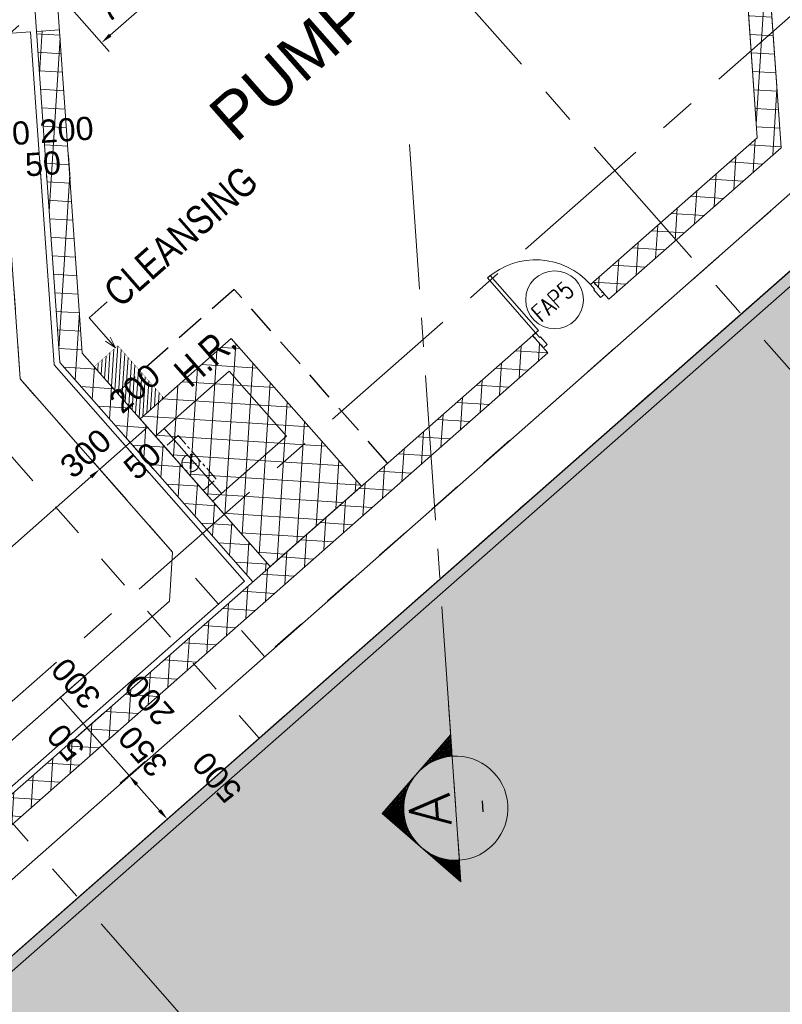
# Model space of a CAD drawing. Header units: millimetres. Extents: x 834119330 to 835277377, y 817781205 to 818243057.
# Tile 12 of 60: x 834360351 to 834366937, y 818007395 to 818015899. Entities that reach past the tile are written whole.
import ezdxf
from ezdxf.enums import TextEntityAlignment as Align

# ---------------------------------------------------------------- set-up
doc = ezdxf.new("R2010")
doc.units = ezdxf.units.MM
doc.header["$LTSCALE"] = 100
for name, pattern in [('CENTER', [2, 1.25, -0.25, 0.25, -0.25]), ('Dash', [6, 3, -3]), ('DASHDOT', [25.4, 12.7, -6.35, 0, -6.35]), ('DASHED2', [0.375, 0.25, -0.125]), ('Grid Line', [22.225, 12.7, -3.175, 3.175, -3.175]), ('HIDDENX2', [19.05, 12.7, -6.35]), ('PHANTOM', [63.5, 31.75, -6.35, 6.35, -6.35, 6.35, -6.35])]:
    doc.linetypes.add(name, pattern=pattern)
doc.layers.get('0').update_dxf_attribs({"lineweight": 0})
doc.layers.get('Defpoints').update_dxf_attribs({"lineweight": 0})
for name, color, linetype, lineweight in [('A-ANNO-NPLT', 5, 'CENTER', 13), ('A-DOOR', 6, 'Continuous', 13), ('A-WALL', 7, 'Continuous', 13), ('ATR01', 7, 'Continuous', 0), ('DLN020__', 6, 'DASHDOT', 0), ('DLN0401_', 7, 'Continuous', 0), ('DLN040__', 3, 'Continuous', 0), ('DLN050_A', 2, 'Continuous', 0), ('DLN052__', 7, 'Continuous', 0), ('DLN210__', 7, 'Continuous', 0), ('DLN220__', 7, 'Continuous', 0), ('DLN240__', 1, 'Continuous', 0), ('DLN325__', 7, 'Continuous', 0), ('FITDOOR', 7, 'Continuous', 0), ('HATCH', 8, 'Continuous', 0), ('HCL060__', 8, 'Continuous', 0), ('HCL930_D', 5, 'DASHED2', 0), ('INTWALL', 7, 'Continuous', 0), ('MARK', 7, 'Continuous', 0), ('Rev.02', 1, 'Continuous', 25), ('Rev_D', 20, 'Continuous', 0), ('SITE BOUNDARY', 4, 'Continuous', 0)]:
    doc.layers.add(name, color=color, linetype=linetype, lineweight=lineweight)
doc.layers.add('DLN660', color=1, linetype='Continuous')
doc.styles.add('romans', font='romans.shx')
doc.styles.get("Standard").update_dxf_attribs({"font": 'swiss.ttf'})
doc.styles.add('StyleSwis721 Lt BT1', font='swissl.ttf')
doc.dimstyles.new('INTDIM', dxfattribs={"dimtxt": 200, "dimasz": 125, "dimexe": 100, "dimexo": 150, "dimgap": 80, "dimtad": 1, "dimdec": 0, "dimzin": 11, "dimdsep": 46, "dimtxsty": 'StyleSwis721 Lt BT1', "dimblk1": '_Open3011', "dimblk2": '_Open3011', "dimsah": 1, "dimcen": -125, "dimclrd": 256, "dimclre": 256, "dimclrt": 2, "dimaunit": 1, "dimadec": 5, "dimazin": 0, "dimtfac": 1, "dimtdec": 0, "dimtofl": 0, "dimtmove": 2, "dimatfit": 3, "dimldrblk": '_Open3011', "dimfxl": 1, "dimtolj": 1, "dimtzin": 0, "dimlwd": -1, "dimlwe": -1, "dimarcsym": 0})

# ---------------------------------------------------------------- blocks, each defined once
blk = doc.blocks.new('X2')
at = {"color": 0}
for p, q in [((56878, 54862), (57010, 54862)), ((56890, 54875), (56997, 54875)), ((56903, 54888), (56985, 54888)), ((56915, 54900), (56972, 54900)), ((56928, 54912), (56960, 54912)), ((56940, 54925), (56947, 54925)), ((56728, 54712), (57160, 54712)), ((56740, 54725), (57147, 54725)), ((56753, 54738), (57135, 54738)), ((56765, 54750), (57122, 54750)), ((56778, 54762), (57110, 54762)), ((56790, 54775), (57097, 54775)), ((56803, 54788), (57085, 54788)), ((56815, 54800), (57072, 54800)), ((56828, 54812), (57060, 54812)), ((56840, 54825), (57047, 54825)), ((56853, 54838), (57035, 54838)), ((56865, 54850), (57022, 54850)), ((56590, 54575), (56694, 54575)), ((56603, 54588), (56732, 54588)), ((56615, 54600), (56781, 54600)), ((56628, 54612), (56853, 54612)), ((56640, 54625), (57247, 54625)), ((56653, 54638), (57235, 54638)), ((56665, 54650), (57222, 54650)), ((56678, 54662), (57210, 54662)), ((56690, 54675), (57197, 54675)), ((56703, 54688), (57185, 54688)), ((56715, 54700), (57172, 54700)), ((57034, 54612), (57260, 54612)), ((57107, 54600), (57272, 54600)), ((57155, 54588), (57285, 54588)), ((57194, 54575), (57297, 54575)), ((56453, 54438), (56456, 54438)), ((56465, 54450), (56471, 54450)), ((56478, 54462), (56487, 54462)), ((56490, 54475), (56503, 54475)), ((56503, 54488), (56521, 54488)), ((56515, 54500), (56540, 54500)), ((56528, 54512), (56560, 54512)), ((56540, 54525), (56582, 54525)), ((56553, 54538), (56606, 54538)), ((56565, 54550), (56632, 54550)), ((56578, 54562), (56661, 54562)), ((57227, 54562), (57310, 54562)), ((57256, 54550), (57322, 54550)), ((57282, 54538), (57335, 54538)), ((57305, 54525), (57347, 54525)), ((57327, 54512), (57360, 54512)), ((57348, 54500), (57372, 54500)), ((57366, 54488), (57385, 54488)), ((57384, 54475), (57397, 54475)), ((57401, 54462), (57410, 54462)), ((57417, 54450), (57422, 54450)), ((57432, 54438), (57435, 54438)), ((56303, 54288), (56322, 54288)), ((56315, 54300), (56331, 54300)), ((56328, 54312), (56340, 54312)), ((56340, 54325), (56349, 54325)), ((56353, 54338), (56359, 54338)), ((56365, 54350), (56369, 54350)), ((56378, 54362), (56380, 54362)), ((56390, 54375), (56391, 54375)), ((56403, 54388), (56403, 54388)), ((56428, 54412), (56428, 54412)), ((56440, 54425), (56442, 54425)), ((57446, 54425), (57447, 54425)), ((57460, 54412), (57460, 54412)), ((57485, 54388), (57485, 54388)), ((57496, 54375), (57497, 54375)), ((57508, 54362), (57510, 54362)), ((57518, 54350), (57522, 54350)), ((57529, 54338), (57535, 54338)), ((57538, 54325), (57547, 54325)), ((57548, 54312), (57560, 54312)), ((57557, 54300), (57572, 54300)), ((57565, 54288), (57585, 54288)), ((56165, 54150), (56249, 54150)), ((56178, 54162), (56254, 54162)), ((56190, 54175), (56260, 54175)), ((56203, 54188), (56265, 54188)), ((56215, 54200), (56271, 54200)), ((56228, 54212), (56278, 54212)), ((56240, 54225), (56284, 54225)), ((56253, 54238), (56291, 54238)), ((56265, 54250), (56298, 54250)), ((56278, 54262), (56306, 54262)), ((56290, 54275), (56314, 54275)), ((57574, 54275), (57597, 54275)), ((57582, 54262), (57610, 54262)), ((57589, 54250), (57622, 54250)), ((57596, 54238), (57635, 54238)), ((57603, 54225), (57647, 54225)), ((57610, 54212), (57660, 54212)), ((57616, 54200), (57672, 54200)), ((57622, 54188), (57685, 54188)), ((57628, 54175), (57697, 54175)), ((57634, 54162), (57710, 54162)), ((57639, 54150), (57722, 54150)), ((56028, 54012), (56208, 54012)), ((56040, 54025), (56210, 54025)), ((56053, 54038), (56213, 54038)), ((56065, 54050), (56216, 54050)), ((56078, 54062), (56219, 54062)), ((56090, 54075), (56223, 54075)), ((56103, 54088), (56227, 54088)), ((56115, 54100), (56231, 54100)), ((56128, 54112), (56235, 54112)), ((56140, 54125), (56239, 54125)), ((56153, 54138), (56244, 54138)), ((57644, 54138), (57735, 54138)), ((57648, 54125), (57747, 54125)), ((57653, 54112), (57760, 54112)), ((57657, 54100), (57772, 54100)), ((57661, 54088), (57785, 54088)), ((57665, 54075), (57797, 54075)), ((57668, 54062), (57810, 54062)), ((57671, 54050), (57822, 54050)), ((57674, 54038), (57835, 54038)), ((57677, 54025), (57847, 54025)), ((57680, 54012), (57860, 54012)), ((55890, 53875), (56194, 53875)), ((55903, 53888), (56194, 53888)), ((55915, 53900), (56194, 53900)), ((55928, 53912), (56195, 53912)), ((55940, 53925), (56196, 53925)), ((55953, 53938), (56197, 53938)), ((55965, 53950), (56198, 53950)), ((55978, 53962), (56200, 53962)), ((55990, 53975), (56201, 53975)), ((56003, 53988), (56203, 53988)), ((56015, 54000), (56206, 54000)), ((57682, 54000), (57872, 54000)), ((57684, 53988), (57885, 53988)), ((57686, 53975), (57897, 53975)), ((57688, 53962), (57910, 53962)), ((57689, 53950), (57922, 53950)), ((57691, 53938), (57935, 53938)), ((57692, 53925), (57947, 53925)), ((57692, 53912), (57960, 53912)), ((57693, 53900), (57972, 53900)), ((57694, 53888), (57985, 53888)), ((57694, 53875), (57997, 53875))]:
    blk.add_line(p, q, dxfattribs=at)
blk = doc.blocks.new('SECHL')
at = {"layer": 'MARK'}
for p, q in [((-3.414, 0), (-2, 1.414)), ((-0.586, 0), (-2, 1.414)), ((-3.414, 0), (0, 0))]:
    blk.add_line(p, q, dxfattribs=at)
for start, end in [(0, 180), (180, 0)]:
    blk.add_arc((-2, 0), 1, start, end, dxfattribs=at)
at = {"layer": 'MARK', "xscale": 0.001333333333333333, "yscale": 0.001333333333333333, "zscale": 0.001333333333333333}
blk.add_blockref('X2', (-77.925, -71.824), dxfattribs=at)
at = {"layer": 'MARK', "style": 'romans'}
for tag, height, p in [('SECHL1', 0.8, (-2, 0.5)), ('SECHL2', 0.267, (-2, -0.5))]:
    blk.add_attdef(tag, text='', height=height, dxfattribs=at).set_placement(p, align=Align.MIDDLE_CENTER)
blk = doc.blocks.new('*D143')
at = {"layer": 'Defpoints', "color": 0, "linetype": 'ByBlock', "transparency": 16777216}
for p in [(834361041.5, 818012016.6), (834361308.2, 818011713.6, 0), (834356964.5, 818007890.8, 0)]:
    blk.add_point(p, dxfattribs=at)
at = {"layer": 'DLN240__', "linetype": 'ByBlock', "transparency": 16777216}
for p, q in [((834361242.1, 818011788.6), (834360975.4, 818012091.7)), ((834356772.9, 818008259.9), (834360966.4, 818011950.6)), ((834356898.4, 818007965.9), (834356631.7, 818008268.9))]:
    blk.add_line(p, q, dxfattribs=at)
for points in [[(834360955.4, 818011963.1), (834360977.4, 818011938), (834361041.5, 818012016.6)], [(834356761.9, 818008272.5), (834356783.9, 818008247.4), (834356697.8, 818008193.9)]]:
    blk.add_solid(points, dxfattribs=at)
at = {"layer": 'DLN240__', "color": 2, "linetype": 'ByBlock', "transparency": 16777216, "insert": (834358748.9, 818010242.5), "char_height": 200, "attachment_point": 5, "rotation": 41.35021, "style": 'StyleSwis721 Lt BT1'}
blk.add_mtext('\\A1;5786', dxfattribs=at)
blk = doc.blocks.new('_Open301')
at = {"layer": 'Rev_D', "linetype": 'ByBlock'}
blk.add_line((0, 0), (-1, 0), dxfattribs=at)
blk = doc.blocks.new('_Open3011')
at = {"layer": 'ATR01', "linetype": 'ByBlock'}
blk.add_line((0, 0), (-1, 0), dxfattribs=at)
at = {"layer": 'ATR01', "linetype": 'ByBlock', "yscale": 1.119319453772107, "zscale": 0.008}
blk.add_blockref('_Open301', (0, 0), dxfattribs=at)
blk = doc.blocks.new('*D144')
at = {"layer": 'Defpoints', "color": 0, "linetype": 'ByBlock', "transparency": 16777216}
for p in [(834361303.6, 818012248.6), (834361533.4, 818011911.8, 0), (834361570.9, 818011944.8, 0)]:
    blk.add_point(p, dxfattribs=at)
at = {"layer": 'DLN240__', "linetype": 'ByBlock', "transparency": 16777216}
for p, q in [((834361504.8, 818012019.9), (834361237.5, 818012323.6)), ((834361467.3, 818011986.8), (834361200, 818012290.6)), ((834361266.1, 818012215.5), (834361303.6, 818012248.6))]:
    blk.add_line(p, q, dxfattribs=at)
at = {"layer": 'DLN240__', "color": 2, "linetype": 'ByBlock', "transparency": 16777216, "insert": (834361411.3, 818012088.3), "char_height": 200, "attachment_point": 5, "rotation": 41.35021, "style": 'StyleSwis721 Lt BT1'}
blk.add_mtext('\\A1;50', dxfattribs=at)
blk = doc.blocks.new('*D145')
at = {"layer": 'Defpoints', "color": 0, "linetype": 'ByBlock', "transparency": 16777216}
for p in [(834361453.7, 818012380.7), (834361721, 818012076.9, 0), (834361570.9, 818011944.8, 0)]:
    blk.add_point(p, dxfattribs=at)
at = {"layer": 'DLN240__', "linetype": 'ByBlock', "transparency": 16777216}
for p, q in [((834361655, 818012152), (834361387.7, 818012455.7)), ((834361504.8, 818012019.9), (834361237.5, 818012323.6)), ((834361303.6, 818012248.5), (834361453.7, 818012380.7))]:
    blk.add_line(p, q, dxfattribs=at)
at = {"layer": 'DLN240__', "color": 2, "linetype": 'ByBlock', "transparency": 16777216, "insert": (834361345.2, 818012715.1), "char_height": 200, "attachment_point": 5, "rotation": 41.35021, "style": 'StyleSwis721 Lt BT1'}
blk.add_mtext('\\A1;200', dxfattribs=at)
blk = doc.blocks.new('*D155')
at = {"layer": 'Defpoints', "color": 0, "linetype": 'ByBlock', "transparency": 16777216}
for p in [(834360529.5, 818014608.1), (834360550.9, 818014301.1, 0), (834360600.8, 818014304.6, 0)]:
    blk.add_point(p, dxfattribs=at)
at = {"layer": 'DLN240__', "linetype": 'ByBlock', "transparency": 16777216}
for p, q in [((834360536.5, 818014508.3), (834360522.5, 818014707.8)), ((834360586.3, 818014511.8), (834360572.4, 818014711.3))]:
    blk.add_line(p, q, dxfattribs=at)
at = {"layer": 'DLN240__', "color": 2, "linetype": 'ByBlock', "transparency": 16777216, "insert": (834360551.4, 818014654.5), "char_height": 200, "attachment_point": 5, "rotation": 3.99871, "style": 'StyleSwis721 Lt BT1'}
blk.add_mtext('\\A1;50', dxfattribs=at)
blk = doc.blocks.new('*D156')
at = {"layer": 'Defpoints', "color": 0, "linetype": 'ByBlock', "transparency": 16777216}
for p in [(834360778.9, 818014625.6), (834360600.8, 818014304.6, 0), (834360800.3, 818014318.6, 0)]:
    blk.add_point(p, dxfattribs=at)
at = {"layer": 'DLN240__', "linetype": 'ByBlock', "transparency": 16777216}
for p, q in [((834360586.3, 818014511.9), (834360572.4, 818014711.4)), ((834360785.8, 818014525.9), (834360771.9, 818014725.4))]:
    blk.add_line(p, q, dxfattribs=at)
at = {"layer": 'DLN240__', "color": 2, "linetype": 'ByBlock', "transparency": 16777216, "insert": (834360755.6, 818014947.6), "char_height": 200, "attachment_point": 5, "rotation": 3.99871, "style": 'StyleSwis721 Lt BT1'}
blk.add_mtext('\\A1;200', dxfattribs=at)
blk = doc.blocks.new('*D157')
at = {"layer": 'Defpoints', "color": 0, "linetype": 'ByBlock', "transparency": 16777216}
for p in [(834360230.2, 818014587), (834360251.7, 818014280.2, 0), (834360550.9, 818014301.1, 0)]:
    blk.add_point(p, dxfattribs=at)
at = {"layer": 'DLN240__', "linetype": 'ByBlock', "transparency": 16777216}
for p, q in [((834360536.5, 818014508.2), (834360522.5, 818014707.7)), ((834360237.2, 818014487.3), (834360223.3, 818014686.8))]:
    blk.add_line(p, q, dxfattribs=at)
at = {"layer": 'DLN240__', "color": 2, "linetype": 'ByBlock', "transparency": 16777216, "insert": (834360206.9, 818014908.9), "char_height": 200, "attachment_point": 5, "rotation": 3.99871, "style": 'StyleSwis721 Lt BT1'}
blk.add_mtext('\\A1;300', dxfattribs=at)
blk = doc.blocks.new('DR1CD')
at = {"layer": 'FITDOOR'}
for p, q in [((0, 1), (45, 1)), ((0, 1), (0, 0)), ((45, 0), (45, 1)), ((0, 0), (45, 0))]:
    blk.add_line(p, q, dxfattribs=at)
blk = doc.blocks.new('DR1CM')
at = {"layer": 'FITDOOR', "color": 6}
blk.add_arc((0, 0), 1, 0, 90, dxfattribs=at)
blk = doc.blocks.new('DLN-Single Door - Opening 2 - 950 x2138 _WH_-1922936-Car Park_B2_F')
at = {"layer": 'DLN210__', "lineweight": 30}
for p, q in [((-500, -100), (-500, 100)), ((500, -100), (500, 100))]:
    blk.add_line(p, q, dxfattribs=at)
at = {"layer": 'FITDOOR'}
for p, q in [((-437, 100), (-500, 100)), ((-500, 63), (-500, 100)), ((-488, 63), (-500, 63)), ((-437, -25), (-437, 100)), ((438, 100), (500, 100)), ((438, -25), (438, 100)), ((488, 63), (500, 63)), ((500, 63), (500, 100)), ((-500, -100), (-500, -63)), ((-488, -63), (-500, -63)), ((-450, -100), (-500, -100)), ((-450, -100), (-450, -25)), ((-437, -25), (-450, -25)), ((438, -25), (450, -25)), ((450, -100), (450, -25)), ((450, -100), (500, -100)), ((488, -63), (500, -63)), ((500, -100), (500, -63))]:
    blk.add_line(p, q, dxfattribs=at)
at = {"layer": 'DLN325__', "extrusion": (0, 0, -1), "yscale": 899.9999999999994, "zscale": -0.9999999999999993, "rotation": 180}
blk.add_blockref('DR1CD', (450, -100), dxfattribs=at)
at = {"layer": 'DLN325__', "extrusion": (0, 0, -1), "xscale": 899.9999999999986, "yscale": 899.9999999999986, "zscale": -899.9999999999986, "rotation": 180}
blk.add_blockref('DR1CM', (450, -100), dxfattribs=at)
blk = doc.blocks.new('DLN-Single Door - Opening 5 -  950 x 2025 _WH_-1665005-Car Park_B2_F')
at = {"layer": 'A-DOOR'}
blk.add_blockref('DLN-Single Door - Opening 2 - 950 x2138 _WH_-1922936-Car Park_B2_F', (5, 0), dxfattribs=at)
blk = doc.blocks.new('DLN-Single Door - Opening 5 -  950 x 2025 _WH_-V7-Car Park_B1_F')
at = {"layer": 'A-DOOR', "extrusion": (0, 0, -1), "zscale": -1, "rotation": 180}
blk.add_blockref('DLN-Single Door - Opening 5 -  950 x 2025 _WH_-1665005-Car Park_B2_F', (-20, -50), dxfattribs=at)
blk = doc.blocks.new('*D162')
at = {"layer": 'Defpoints', "color": 0, "linetype": 'ByBlock', "transparency": 16777216}
for p in [(834360918.4, 818010238.2, 0), (834361116.6, 818010013, 0), (834360898.3, 818009820.9)]:
    blk.add_point(p, dxfattribs=at)
at = {"layer": 'DLN240__', "linetype": 'ByBlock', "transparency": 16777216}
for p, q in [((834360843.3, 818010172.2), (834360625, 818009980)), ((834360700.1, 818010046.1), (834360898.3, 818009820.9)), ((834361041.5, 818009947), (834360823.2, 818009754.8))]:
    blk.add_line(p, q, dxfattribs=at)
at = {"layer": 'DLN240__', "color": 2, "linetype": 'ByBlock', "transparency": 16777216, "insert": (834360837.3, 818010166.9), "char_height": 200, "attachment_point": 5, "rotation": 131.35019, "style": 'StyleSwis721 Lt BT1'}
blk.add_mtext('\\A1;300', dxfattribs=at)
blk = doc.blocks.new('*D163')
at = {"layer": 'Defpoints', "color": 0, "linetype": 'ByBlock', "transparency": 16777216}
for p in [(834361116.6, 818010013, 0), (834361149.6, 818009975.5, 0), (834360931.3, 818009783.4)]:
    blk.add_point(p, dxfattribs=at)
at = {"layer": 'DLN240__', "linetype": 'ByBlock', "transparency": 16777216}
for p, q in [((834361041.5, 818009947), (834360823.2, 818009754.9)), ((834361074.5, 818009909.4), (834360856.3, 818009717.3)), ((834360898.3, 818009820.9), (834360931.3, 818009783.4))]:
    blk.add_line(p, q, dxfattribs=at)
at = {"layer": 'DLN240__', "color": 2, "linetype": 'ByBlock', "transparency": 16777216, "insert": (834360748.6, 818009655.9), "char_height": 200, "attachment_point": 5, "rotation": 131.35019, "style": 'StyleSwis721 Lt BT1'}
blk.add_mtext('\\A1;50', dxfattribs=at)
blk = doc.blocks.new('*D164')
at = {"layer": 'Defpoints', "color": 0, "linetype": 'ByBlock', "transparency": 16777216}
for p in [(834361149.6, 818009975.5, 0), (834361281.7, 818009825.3, 0), (834361063.4, 818009633.2)]:
    blk.add_point(p, dxfattribs=at)
at = {"layer": 'DLN240__', "linetype": 'ByBlock', "transparency": 16777216}
for p, q in [((834361074.5, 818009909.4), (834360856.2, 818009717.3)), ((834360931.3, 818009783.4), (834361063.4, 818009633.2)), ((834361206.7, 818009759.3), (834360988.4, 818009567.2))]:
    blk.add_line(p, q, dxfattribs=at)
at = {"layer": 'DLN240__', "color": 2, "linetype": 'ByBlock', "transparency": 16777216, "insert": (834361471.8, 818010022.5), "char_height": 200, "attachment_point": 5, "rotation": 131.35019, "style": 'StyleSwis721 Lt BT1'}
blk.add_mtext('\\A1;200', dxfattribs=at)
blk = doc.blocks.new('*D165')
at = {"layer": 'Defpoints', "color": 0, "linetype": 'ByBlock', "transparency": 16777216}
for p in [(834361281.7, 818009825.3, 0), (834361513.2, 818009562.4, 0), (834361294.9, 818009370.2)]:
    blk.add_point(p, dxfattribs=at)
at = {"layer": 'DLN240__', "linetype": 'ByBlock', "transparency": 16777216}
for p, q in [((834361206.7, 818009759.3), (834360988.3, 818009567.2)), ((834361063.4, 818009633.2), (834361294.9, 818009370.2)), ((834361438.1, 818009496.3), (834361219.8, 818009304.2))]:
    blk.add_line(p, q, dxfattribs=at)
at = {"layer": 'DLN240__', "color": 2, "linetype": 'ByBlock', "transparency": 16777216, "insert": (834361415.5, 818009580.5), "char_height": 200, "attachment_point": 5, "rotation": 131.35019, "style": 'StyleSwis721 Lt BT1'}
blk.add_mtext('\\A1;350', dxfattribs=at)
blk = doc.blocks.new('*D166')
at = {"layer": 'Defpoints', "color": 0, "linetype": 'ByBlock', "transparency": 16777216}
for p in [(834361513.2, 818009562.4, 0), (834361843.3, 818009187.3), (834361625, 818008995.1)]:
    blk.add_point(p, dxfattribs=at)
at = {"layer": 'DLN240__', "linetype": 'ByBlock', "transparency": 16777216}
for p, q in [((834361438.1, 818009496.3), (834361219.8, 818009304.1)), ((834361360.9, 818009295.1), (834361558.9, 818009070.2)), ((834361768.2, 818009121.2), (834361549.9, 818008929.1))]:
    blk.add_line(p, q, dxfattribs=at)
for points in [[(834361373.4, 818009306.2), (834361348.4, 818009284.1), (834361294.9, 818009370.2)], [(834361571.4, 818009081.2), (834361546.4, 818009059.2), (834361625, 818008995.1)]]:
    blk.add_solid(points, dxfattribs=at)
at = {"layer": 'DLN240__', "color": 2, "linetype": 'ByBlock', "transparency": 16777216, "insert": (834362055.2, 818009356.5), "char_height": 200, "attachment_point": 5, "rotation": 131.35019, "style": 'StyleSwis721 Lt BT1'}
blk.add_mtext('\\A1;500', dxfattribs=at)
blk = doc.blocks.new('A$C7285572E')
at = {"layer": 'A-ANNO-NPLT', "color": 3, "linetype": 'PHANTOM'}
blk.add_lwpolyline([(258.8401, 2.5083, -0.193746), (226.4941, 18.0001), (220.2768, 12.5284), (224.9014, 7.2736), (217.3781, 0.6525), (222.6353, -5.3211, -0.257063), (231.1648, -8.3947), (245.8628, -25.0955), (259.9058, -12.7366)], format="xyb", close=True, dxfattribs=at)
blk = doc.blocks.new('Grid Line')
at = {"layer": 'DLN020__', "linetype": 'Grid Line'}
for p, q in [((7860.9, -35085.3), (7860.9, 27471)), ((15490.9, -35085.3), (15490.9, 27471)), ((-9985.2, -29640.4), (30672.2, -29640.4))]:
    blk.add_line(p, q, dxfattribs=at)
blk = doc.blocks.new('*D2138')
at = {"layer": 'Defpoints', "color": 0, "linetype": 'ByBlock', "transparency": 16777216}
for p in [(834361041.5, 818012016.6), (834361533.4, 818011911.8, 0), (834361308.2, 818011713.6, 0)]:
    blk.add_point(p, dxfattribs=at)
at = {"layer": 'DLN240__', "linetype": 'ByBlock', "transparency": 16777216}
for p, q in [((834361467.3, 818011986.8), (834361200.6, 818012289.9)), ((834361266.7, 818012214.8), (834361041.5, 818012016.6)), ((834361242.1, 818011788.6), (834360975.4, 818012091.7))]:
    blk.add_line(p, q, dxfattribs=at)
at = {"layer": 'DLN240__', "color": 2, "linetype": 'ByBlock', "transparency": 16777216, "insert": (834360920.7, 818012153.8), "char_height": 200, "attachment_point": 5, "rotation": 41.35021, "style": 'StyleSwis721 Lt BT1'}
blk.add_mtext('\\A1;300', dxfattribs=at)
blk = doc.blocks.new('A$C004E585E')
at = {"layer": 'A-WALL', "color": 2, "linetype": 'Dash', "lineweight": 13}
for p, q in [((-5045, -15707.6), (-3290.1, -13408.2)), ((-1836.7, -13408.2), (-3290.1, -13408.2)), ((-5545, -15538.6), (-5545, -19400)), ((-5045, -18900), (-5045, -15707.6)), ((1380.1, -18900), (-5045, -18900)), ((-5545, -19400), (1627.5, -19400))]:
    blk.add_line(p, q, dxfattribs=at)
blk = doc.blocks.new('*D2155')
at = {"layer": 'Defpoints', "color": 0, "linetype": 'ByBlock', "transparency": 16777216}
for p in [(834361244.5, 818016642.1), (834360671.9, 818016138.2), (834361057.4, 818015700.2)]:
    blk.add_point(p, dxfattribs=at)
at = {"layer": 'DLN240__', "linetype": 'ByBlock', "transparency": 16777216}
for p, q in [((834361310.5, 818016567), (834361696, 818016129.1)), ((834361554.8, 818016138.1), (834361132.4, 818015766.3)), ((834360738, 818016063.1), (834361123.4, 818015625.2))]:
    blk.add_line(p, q, dxfattribs=at)
for points in [[(834361543.8, 818016150.6), (834361565.9, 818016125.5), (834361629.9, 818016204.1)], [(834361121.4, 818015778.8), (834361143.5, 818015753.8), (834361057.4, 818015700.2)]]:
    blk.add_solid(points, dxfattribs=at)
at = {"layer": 'DLN240__', "color": 2, "linetype": 'ByBlock', "transparency": 16777216, "insert": (834361222.9, 818016089.4), "char_height": 200, "attachment_point": 5, "rotation": 41.3502, "style": 'StyleSwis721 Lt BT1'}
blk.add_mtext('\\A1;763', dxfattribs=at)

msp = doc.modelspace()

# ---------------------------------------------------------------- hatches: boundary and pattern name
h = msp.add_hatch()
h.set_pattern_fill('ANSI37', color=8, scale=50)
h.set_pattern_definition([(86.3502, (834390185.22, 818088718.07), (-158.42802, 10.1057), []), (176.3502, (834390185.22, 818088718.07), (-10.1057, -158.42802), [])])
h.paths.add_polyline_path([(834365307.5, 818013634.8), (834366719.8, 818014877.7), (834366588.9, 818016941.1), (834366774.2, 818016954), (834366926.3, 818014793), (834365439.7, 818013484.6)])
h.paths.add_polyline_path([(834355546.8, 818005044.6), (834364780.7, 818013171.1), (834364911.8, 818013022.2), (834355705.3, 818004917.7)])
at = {"linetype": 'ByBlock'}
h = msp.add_hatch(dxfattribs=at)
h.set_pattern_fill('ANSI31', color=8, scale=10)
h.set_pattern_definition([(86.34984, (834357388.728, 818073559.81), (-31.685591, 2.021338), [])])
h.paths.add_polyline_path([(834361595, 818012633), (834361390.2, 818012452.8), (834360993.9, 818012903.2), (834361198.6, 818013083.4)])
at = {"layer": 'A-WALL', "linetype": 'ByBlock'}
h = msp.add_hatch(dxfattribs=at)
h.set_pattern_fill('EARTH', color=1, scale=70, angle=45)
h.set_pattern_definition([(86.3502, (834259067.97, 817913852.15), (-415.3025, 471.8944), [444.5, -444.5]), (86.3502, (834258901.62, 817913862.76), (-415.3025, 471.8944), [444.5, -444.5]), (86.3502, (834258735.27, 817913873.37), (-415.3025, 471.8944), [444.5, -444.5]), (176.3502, (834258683.36, 817913932.35), (-471.8944, -415.3025), [444.5, -444.5]), (176.3502, (834258693.97, 817914098.7), (-471.8944, -415.3025), [444.5, -444.5]), (176.3502, (834258704.6, 817914265.05), (-471.8944, -415.3025), [444.5, -444.5])])
edge = h.paths.add_edge_path()
edge.add_line((834340573.9, 818045816.1), (834336024.8, 818041812.5))
edge.add_arc((834369885.6, 818077441.2), 49152.4, 226.4573, 266.43381)
edge.add_line((834366828.2, 818028384), (834367803.6, 818014432.8))
edge.add_line((834367803.6, 818014432.8), (834358038.5, 818005838.6))
edge.add_line((834358038.5, 818005838.6), (834354765.1, 818002958.1))
edge.add_line((834354765.1, 818002958.1), (834360515.3, 817996424.3))
edge.add_line((834360515.3, 817996424.3), (834377661.1, 818011513.8))
edge.add_line((834377661.1, 818011513.8), (834376055.4, 818034955.1))
edge.add_arc((834369649.8, 818077415.9), 42941.2, 227.38201, 278.57894, ccw=False)
at = {"layer": 'HATCH', "linetype": 'Continuous', "ltscale": 0.2}
h = msp.add_hatch(dxfattribs=at)
h.set_pattern_fill('DGN_ANSI31', color=8, scale=25, style=0, pattern_type=2)
h.set_pattern_definition([(210.400428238, (848684328.11, 1012279243.28), (40.166941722, -68.46172228), [])])
edge = h.paths.add_edge_path()
edge.add_line((834304369.9, 818035393.6), (834304072.5, 818035435.5))
edge.add_line((834304072.5, 818035435.5), (834304030.7, 818034793.1))
edge.add_line((834304030.7, 818034793.1), (834293138.2, 818027176))
edge.add_line((834293138.2, 818027176), (834292658.4, 818027311.6))
edge.add_line((834292658.4, 818027311.6), (834292163.3, 818025227.6))
edge.add_line((834292163.3, 818025227.6), (834293757.1, 818024607))
edge.add_line((834293757.1, 818024607), (834294865.4, 818023967.6))
edge.add_line((834294865.4, 818023967.6), (834296156.9, 818022940))
edge.add_line((834296156.9, 818022940), (834297099.8, 818021932.8))
edge.add_line((834297099.8, 818021932.8), (834302306.7, 818016010.1))
edge.add_line((834302306.7, 818016010.1), (834273579.6, 817990755.2))
edge.add_line((834273579.6, 817990755.2), (834331000.9, 817925420.6))
edge.add_line((834331000.9, 817925420.6), (834375196.2, 817964315.9))
edge.add_line((834375196.2, 817964315.9), (834374066.3, 817980996.7))
edge.add_line((834374066.3, 817980996.7), (834339463.3, 818020376.1))
edge.add_arc((834328000.5, 818007970.7), 16890.5, 47.26121, 51.69748)
edge.add_arc((834333427.8, 818015250.8), 7817.6, 49.84168, 69.2308)
edge.add_arc((834333018.9, 818015427.3), 7810.3, 65.9651, 78.45877)
edge.add_arc((834332634.6, 818013897.1), 9386.7, 78.02895, 87.71232)
edge.add_arc((834332591.4, 818014607.8), 8678.6, 87.24053, 99.73592)
edge.add_line((834331123.8, 818023161.4), (834329930.9, 818024516.8))
edge.add_line((834329930.9, 818024516.8), (834326628.6, 818028269.1))
edge.add_line((834326628.6, 818028269.1), (834325599.3, 818029438.7))
edge.add_line((834325599.3, 818029438.7), (834316188.4, 818021156.4))
edge.add_line((834316188.4, 818021156.4), (834313686.5, 818024016.5))
edge.add_line((834313686.5, 818024016.5), (834313235.7, 818023646.4))
edge.add_line((834313235.7, 818023646.4), (834312968.7, 818023950.2))
edge.add_line((834312968.7, 818023950.2), (834311053.4, 818022266.5))
edge.add_line((834311053.4, 818022266.5), (834308435.8, 818025244))
edge.add_line((834308435.8, 818025244), (834306762.3, 818027183.3))
edge.add_arc((834311650.7, 818031401.6), 6456.8, 206.93823, 220.79234, ccw=False)
edge.add_arc((834329611.1, 818040528.5), 26603.2, 202.06495, 206.93823, ccw=False)
edge.add_arc((834312203.4, 818033472.4), 7819.8, 183.39777, 202.06495, ccw=False)
edge.add_arc((834329308.3, 818034488), 24954.8, 177.92009, 183.39777, ccw=False)
at = {"layer": 'HATCH'}
h = msp.add_hatch(dxfattribs=at)
h.set_pattern_fill('ANSI37', color=8, scale=50)
h.set_pattern_definition([(86.34984, (834357388.73, 818073559.81), (-158.42796, 10.1067), []), (176.34984, (834357388.73, 818073559.81), (-10.1067, -158.42796), [])])
h.paths.add_polyline_path([(834362513.9, 818011176), (834360890.9, 818013020.2), (834360694.8, 818015812.4), (834360495.3, 818015798.4), (834360696.1, 818012938.8), (834362363.7, 818011044)])
at = {"layer": 'HCL060__', "linetype": 'ByBlock'}
h = msp.add_hatch(dxfattribs=at)
h.set_pattern_fill('ANSI37', color=256, scale=50, style=0)
h.set_pattern_definition([(86.3502, (834318555.22, 818029367.07), (-158.428, 10.1057), []), (176.3502, (834318555.22, 818029367.07), (-10.1057, -158.428), [])])
h.paths.add_polyline_path([(834362177.8, 818013147), (834363303, 818011870.5), (834362513.9, 818011176), (834361390.2, 818012452.8)])

# ---------------------------------------------------------------- linework, layer by layer
for p, q in [((834365439.7, 818013484.6, 0), (834365307.5, 818013634.8, 0)), ((834364912.9, 818013021, 0), (834364780.7, 818013171.1, 0))]:
    msp.add_line(p, q)
at = {"layer": 'A-WALL', "color": 5, "lineweight": 13}
for p, q in [((834354818, 818003655.2, 0), (834367287.6, 818014644.7, 0)), ((834354767.2, 818002959.8, 0), (834367803.6, 818014432.8, 0))]:
    msp.add_line(p, q, dxfattribs=at)
at = {"layer": 'Defpoints', "color": 8, "linetype": 'ByBlock', "elevation": 0}
msp.add_lwpolyline([(834340573.9, 818045816.1), (834336024.8, 818041812.5, 0.176221), (834366828.2, 818028384), (834367803.6, 818014432.8), (834358038.5, 818005838.6), (834354765.1, 818002958.1), (834360515.3, 817996424.3), (834377661.1, 818011513.8), (834376055.4, 818034955.1, -0.22718)], format="xyb", close=True, dxfattribs=at)
at = {"layer": 'DLN0401_'}
msp.add_line((834365307.5, 818013634.8, 0), (834365307.5, 818013634.8, 0), dxfattribs=at)
at = {"layer": 'DLN0401_', "elevation": 0}
msp.add_lwpolyline([(834365307.5, 818013634.8), (834365439.7, 818013484.6), (834366926.3, 818014793), (834366775.3, 818016954.1), (834366575.8, 818016940.1), (834366719.9, 818014877.8)], close=True, dxfattribs=at)
at = {"layer": 'DLN050_A'}
msp.add_circle((834364970.8, 818013480.8, 0), 250, dxfattribs=at)
at = {"layer": 'DLN052__', "color": 3, "linetype": 'CENTER', "ltscale": 10}
msp.add_line((834363716.6, 818014820.2, 0), (834364148.7, 818008639.9, 0), dxfattribs=at)
at = {"layer": 'DLN210__', "lineweight": 13}
for p, q in [((834366719.9, 818014877.8, 0), (834366575.8, 818016940.1, 0)), ((834366926.3, 818014793, 0), (834366775.3, 818016954.1, 0)), ((834365281.2, 818013611.6, 0), (834366719.9, 818014877.8, 0)), ((834365439.7, 818013484.6, 0), (834366926.3, 818014793, 0)), ((834355573.1, 818005067.8, 0), (834364830.8, 818013215.2, 0)), ((834355705.3, 818004917.7, 0), (834364912.9, 818013021, 0)), ((834360890.9, 818013020.2, 0), (834362513.8, 818011176.1, 0)), ((834360696.1, 818012938.8, 0), (834362363.7, 818011044, 0))]:
    msp.add_line(p, q, dxfattribs=at)
at = {"layer": 'DLN210__'}
for p, q in [((834354945.7, 818015408.7, 0), (834360445.4, 818015794.9, 0)), ((834360445.4, 818015794.9, 0), (834360647.4, 818012918.5, 0)), ((834360188.2, 818015175.4, 0), (834360355.3, 818012796.3, 0)), ((834360647.4, 818012918.5, 0), (834362293.1, 818011048.5, 0)), ((834360355.3, 818012796.3, 0), (834361671.5, 818011300.7, 0)), ((834361671.5, 818011300.7, 0), (834361644.5, 818010877.3, 0)), ((834362293.1, 818011048.5, 0), (834357499.1, 818006829.3, 0)), ((834361644.5, 818010877.3, 0), (834357751.3, 818007450.9, 0))]:
    msp.add_line(p, q, dxfattribs=at)
at = {"layer": 'DLN210__', "lineweight": 13}
for points in [[(834365307.5, 818013634.8, 0), (834365439.7, 818013484.6, 0)], [(834364780.7, 818013171.2, 0), (834364912.9, 818013021, 0)]]:
    msp.add_polyline3d(points, dxfattribs=at)
at = {"layer": 'DLN220__', "color": 6, "linetype": 'HIDDENX2', "ltscale": 0.1, "const_width": 2, "elevation": 0}
msp.add_lwpolyline([(834361595, 818012633), (834361390.2, 818012452.8), (834360993.9, 818012903.2), (834361198.6, 818013083.4)], close=True, dxfattribs=at)
at = {"layer": 'DLN660', "color": 1, "linetype": 'HIDDENX2', "ltscale": 0.2}
for p, q in [((834362204.5, 818013570.4, 0), (834361192, 818012678, 0)), ((834363528.1, 818012068.8, 0), (834362204.5, 818013570.4, 0))]:
    msp.add_line(p, q, dxfattribs=at)
at = {"layer": 'HCL060__', "linetype": 'ByBlock', "elevation": 0}
msp.add_lwpolyline([(834362177.8, 818013147), (834363303, 818011870.5), (834362513.9, 818011176), (834361390.2, 818012452.8)], close=True, dxfattribs=at)
at = {"layer": 'HCL930_D', "linetype": 'CENTER'}
msp.add_line((834362048.5, 818011931.9, 0), (834362048.5, 818011931.9, 0), dxfattribs=at)
at = {"layer": 'HCL930_D', "linetype": 'CENTER', "elevation": 0}
msp.add_lwpolyline([(834362048.5, 818011931.9), (834361718.2, 818012307.2), (834361605.6, 818012208.1), (834361935.9, 818011832.8)], close=True, dxfattribs=at)
at = {"layer": 'HCL930_D', "linetype": 'CENTER'}
for points in [[(834361752.3, 818012076.5, 0), (834361901.8, 818012063.5, 0)], [(834361829.7, 818012145, 0), (834361821.8, 818011995.2, 0)]]:
    msp.add_polyline3d(points, dxfattribs=at)
msp.add_circle((834361827, 818012070, 0), 75, dxfattribs=at)
at = {"layer": 'INTWALL'}
for p, q in [((834360696.1, 818012938.8, 0), (834360146.8, 818020761.3, 0)), ((834360890.9, 818013020.2, 0), (834360346.1, 818020777.7, 0)), ((834366575.8, 818016940.1, 0), (834366719.9, 818014877.8, 0)), ((834366775.3, 818016954.1, 0), (834366926.3, 818014793, 0)), ((834360495.3, 818015798.4, 0), (834360694.8, 818015812.4, 0)), ((834366719.9, 818014877.8, 0), (834365307.5, 818013634.8, 0)), ((834366926.3, 818014793, 0), (834365439.7, 818013484.6, 0)), ((834361390.2, 818012452.8, 0), (834362177.8, 818013147, 0)), ((834363303, 818011870.5, 0), (834362177.8, 818013147, 0)), ((834362513.8, 818011176.1, 0), (834360890.9, 818013020.2, 0)), ((834362363.7, 818011044, 0), (834360696.1, 818012938.8, 0)), ((834361522.4, 818012302.7, 0), (834362160, 818012864.7, 0)), ((834362655.9, 818012302.1, 0), (834362160, 818012864.7, 0)), ((834361597.4, 818012368.8, 0), (834362093.3, 818011806.2, 0)), ((834362018.3, 818011740, 0), (834362655.9, 818012302.1, 0))]:
    msp.add_line(p, q, dxfattribs=at)
at = {"layer": 'INTWALL', "extrusion": (-3.38813e-21, -6.77626e-21, -1), "elevation": 0}
msp.add_lwpolyline([(-834366575.7, 818016940.1), (-834366719.9, 818014877.8), (-834365307.5, 818013634.8)], dxfattribs=at)

# ---------------------------------------------------------------- block references
at = {"layer": 'A-DOOR', "xscale": 0.7017500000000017, "yscale": 0.7017500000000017, "zscale": 0.7017500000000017, "rotation": 41.35019583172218}
msp.add_blockref('DLN-Single Door - Opening 5 -  950 x 2025 _WH_-V7-Car Park_B1_F', (834365054.1, 818013365, 0), dxfattribs=at)
at = {"layer": 'DLN052__', "xscale": 450.0000000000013, "yscale": 450.0000000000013, "zscale": 450.0000000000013, "rotation": 93.99872190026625}
msp.add_blockref('SECHL', (834364054.5, 818009986.6, 0), dxfattribs=at).add_auto_attribs({'SECHL1': 'A', 'SECHL2': '-'})
at = {"layer": 'DLN660', "linetype": 'ByBlock', "xscale": 1000, "yscale": 1000, "zscale": 1000, "rotation": 359.9996454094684}
msp.add_blockref('A$C7285572E', (834108000.9, 818027128.4, 0), dxfattribs=at)
at = {"layer": 'Rev.02', "linetype": 'ByBlock', "rotation": 41.35019583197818}
msp.add_blockref('A$C004E585E', (834353765.1, 818027920.9, 0), dxfattribs=at)
at = {"layer": 'SITE BOUNDARY', "color": 1, "rotation": 41.35019583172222}
msp.add_blockref('Grid Line', (834334280.8, 818026612.6, 0), dxfattribs=at)

# ---------------------------------------------------------------- texts
at = {"layer": 'DLN0401_', "color": 3}
msp.add_text('%%uBASEMENT 1 FLOOR PLAN (1:100 (A0))%%u', height=800, rotation=41.35021, dxfattribs=at).set_placement((834363319.3, 817996541.3, 0))
at = {"layer": 'DLN040__', "color": 0, "insert": (834361952.1, 818015126.9, 0), "char_height": 400, "width": 4290.197, "attachment_point": 1, "rotation": 41.3502, "line_spacing_factor": 2.20667}
msp.add_mtext('\\fSwis721 BT|b0|i0|c0|p0;\\C0;PUMP STATION', dxfattribs=at)
at = {"layer": 'DLN040__', "color": 0, "insert": (834361053, 818013589.9, 0), "char_height": 250, "attachment_point": 1, "rotation": 41.3502, "line_spacing_factor": 2.20667}
msp.add_mtext('{\\W0.8;CLEANSING\\PH.R.}', dxfattribs=at)
at = {"layer": 'DLN050_A', "style": 'romans', "width": 0.8}
msp.add_text('FAP5', height=150, rotation=41.35021, dxfattribs=at).set_placement((834364953.7, 818013465.7, 0), align=Align.MIDDLE_CENTER)

# ---------------------------------------------------------------- dimensions: what is measured, and where the dimension line sits
at = {"layer": 'DLN240__', "linetype": 'ByBlock'}
for base, p1, p2, angle, picture, middle in [((834361057.4, 818015700.2, 0), (834361244.5, 818016642.1, 0), (834360671.9, 818016138.2, 0), 41.3502, '*D2155', (834361222.9, 818016089.4, 0)), ((834361041.5, 818012016.6, 0), (834356964.5, 818007890.8, 0), (834361308.2, 818011713.6, 0), 41.35021, '*D143', (834358748.9, 818010242.5, 0))]:
    dim = msp.add_linear_dim(base=base, p1=p1, p2=p2, angle=angle, dimstyle='INTDIM', override={"dimasz": 100, "dimexo": 100, "dimtix": 1, "dimtofl": 1, "dimfxl": 100, "dimarcsym": 2}, dxfattribs=at)
    dim.commit()
    dim.dimension.update_dxf_attribs({"geometry": picture, "text_midpoint": middle})
for base, p1, p2, angle, override, picture, middle in [((834360230.2, 818014587, 0), (834360550.9, 818014301.1, 0), (834360251.7, 818014280.2, 0), 183.99871, {"dimasz": 100, "dimexo": 100, "dimfxl": 100, "dimfxlon": 1, "dimarcsym": 2}, '*D157', (834360206.9, 818014908.9, 0)), ((834360778.9, 818014625.6, 0), (834360600.8, 818014304.6, 0), (834360800.3, 818014318.6, 0), 3.99871, {"dimasz": 100, "dimexo": 100, "dimfxl": 100, "dimfxlon": 1, "dimarcsym": 2}, '*D156', (834360755.6, 818014947.6, 0)), ((834360529.5, 818014608.1, 0), (834360600.8, 818014304.6, 0), (834360550.9, 818014301.1, 0), 183.99871, {"dimasz": 100, "dimexo": 100, "dimfxl": 100, "dimfxlon": 1, "dimarcsym": 2}, '*D155', (834360551.4, 818014654.5, 0)), ((834361453.7, 818012380.7, 0), (834361570.9, 818011944.8, 0), (834361721, 818012076.9, 0), 41.35021, {"dimasz": 100, "dimexo": 100, "dimtix": 1, "dimtofl": 1, "dimfxl": 100, "dimarcsym": 2}, '*D145', (834361345.2, 818012715.1, 0)), ((834361041.5, 818012016.6, 0), (834361533.4, 818011911.8, 0), (834361308.2, 818011713.6, 0), 221.35021, {"dimasz": 100, "dimexo": 100, "dimtix": 1, "dimtofl": 1, "dimfxl": 100, "dimarcsym": 2}, '*D2138', (834360920.7, 818012153.8, 0)), ((834361303.6, 818012248.6, 0), (834361533.4, 818011911.8, 0), (834361570.9, 818011944.8, 0), 41.35021, {"dimasz": 100, "dimexo": 100, "dimtix": 1, "dimtofl": 1, "dimfxl": 100, "dimarcsym": 2}, '*D144', (834361411.3, 818012088.3, 0)), ((834360898.3, 818009820.9, 0), (834360918.4, 818010238.2, 0), (834361116.6, 818010013, 0), 311.35019, {"dimasz": 100, "dimexo": 100, "dimtix": 1, "dimtofl": 1, "dimfxl": 100, "dimarcsym": 2}, '*D162', (834360837.3, 818010166.9, 0)), ((834361063.4, 818009633.2, 0), (834361149.6, 818009975.5, 0), (834361281.7, 818009825.3, 0), 311.35019, {"dimasz": 100, "dimexo": 100, "dimtix": 1, "dimtofl": 1, "dimfxl": 100, "dimarcsym": 2}, '*D164', (834361471.8, 818010022.5, 0)), ((834360931.3, 818009783.4, 0), (834361116.6, 818010013, 0), (834361149.6, 818009975.5, 0), 311.35019, {"dimasz": 100, "dimexo": 100, "dimtix": 1, "dimtofl": 1, "dimfxl": 100, "dimarcsym": 2}, '*D163', (834360748.6, 818009655.9, 0)), ((834361294.9, 818009370.2, 0), (834361281.7, 818009825.3, 0), (834361513.2, 818009562.4, 0), 311.35019, {"dimasz": 100, "dimexo": 100, "dimtix": 1, "dimtofl": 1, "dimfxl": 100, "dimarcsym": 2}, '*D165', (834361415.5, 818009580.5, 0)), ((834361625, 818008995.1, 0), (834361513.2, 818009562.4, 0), (834361843.3, 818009187.3, 0), 311.35019, {"dimasz": 100, "dimexo": 100, "dimtix": 1, "dimtofl": 1, "dimfxl": 100, "dimarcsym": 2}, '*D166', (834362055.2, 818009356.5, 0))]:
    dim = msp.add_linear_dim(base=base, p1=p1, p2=p2, angle=angle, dimstyle='INTDIM', override=override, dxfattribs=at)
    dim.commit()
    dim.dimension.update_dxf_attribs({"geometry": picture, "text_midpoint": middle, "dimtype": 160})

# ---------------------------------------------------------------- leaders
msp.add_leader([(834361178.2, 818013064.2, 0), (834360949.6, 818013323.9, 0), (834361105.6, 818013461.2, 0)], dimstyle='INTDIM', override={"dimasz": 100, "dimexo": 100, "dimtix": 1, "dimtofl": 1, "dimldrblk": 'Open30', "dimfxl": 100, "dimarcsym": 2}, dxfattribs=at)

doc.saveas('drawing.dxf')
